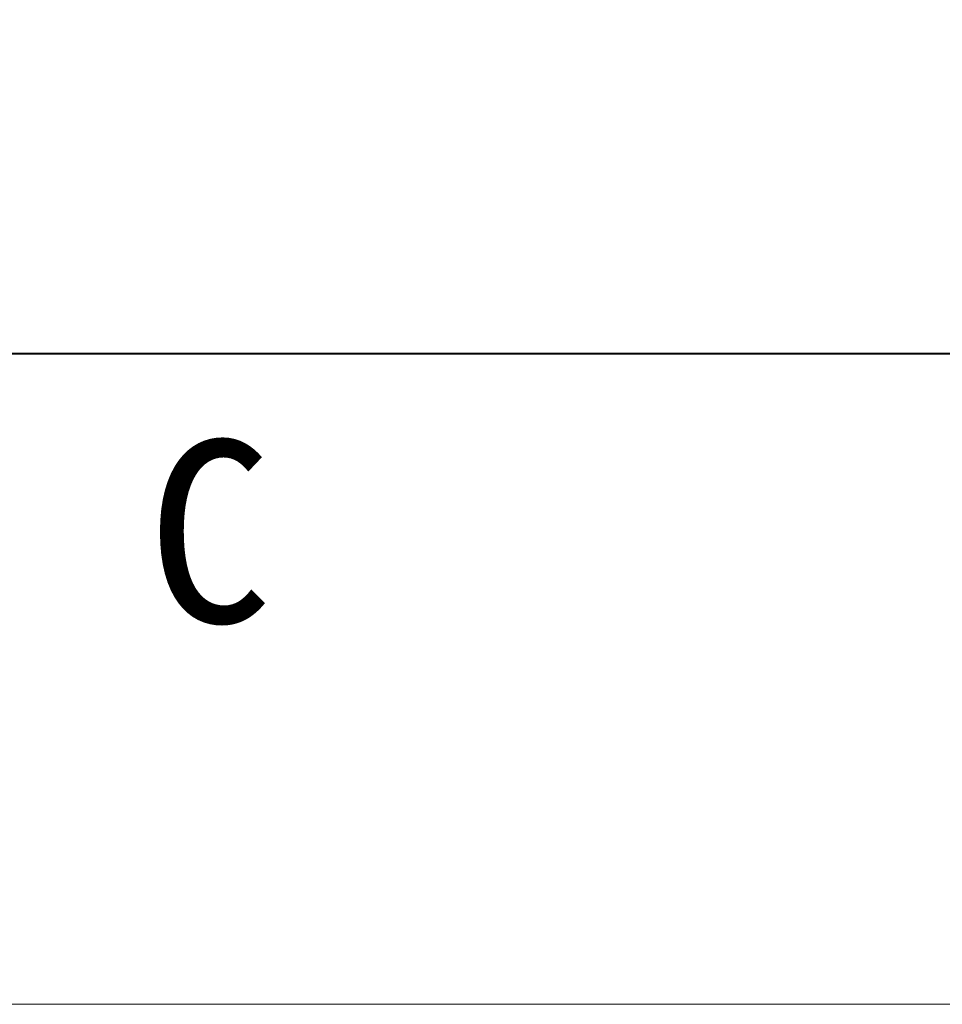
# Model space of a CAD drawing. Header units: millimetres. Extents: x 0 to 422, y 0 to 298.
# Tile 11 of 57: x 172 to 186, y 0 to 15. Entities that reach past the tile are written whole.
import ezdxf

# ---------------------------------------------------------------- set-up
doc = ezdxf.new("R2010")
doc.units = ezdxf.units.MM
doc.styles.add('ｍｓ ｐゴシック', font='msgothic.ttc')
doc.dimstyles.get("Standard").update_dxf_attribs({"dimtxt": 0.18, "dimasz": 0.18, "dimexe": 0.18, "dimexo": 0.0625, "dimgap": 0.09, "dimtad": 0, "dimtih": 1, "dimtoh": 1, "dimdec": 4, "dimzin": 0, "dimdsep": 46, "dimcen": 0.09, "dimadec": 0, "dimazin": 0, "dimtfac": 1, "dimtdec": 4, "dimtofl": 0, "dimtmove": 0, "dimatfit": 3, "dimfxl": 1, "dimtolj": 1, "dimtzin": 0, "dimarcsym": 0})

# ---------------------------------------------------------------- blocks, each defined once
blk = doc.blocks.new('*D21')
at = {"color": 7, "linetype": 'Continuous', "lineweight": 9, "transparency": 16777216}
for p, q in [((177.262, 221.373), (177.262, 238.612)), ((186.162, 221.373), (186.162, 238.612)), ((177.262, 237.612), (180.762, 237.612)), ((186.162, 237.612), (177.262, 237.612)), ((186.162, 237.612), (182.662, 237.612))]:
    blk.add_line(p, q, dxfattribs=at)
at = {"color": 7, "linetype": 'Continuous', "lineweight": 20, "transparency": 16777216}
for points in [[(179.762, 238.052, 0), (177.262, 237.612, 0), (179.762, 237.171, 0)], [(183.662, 237.171, 0), (186.162, 237.612, 0), (183.662, 238.052, 0)]]:
    blk.add_polyline3d(points, dxfattribs=at)
at = {"color": 7, "linetype": 'Continuous', "lineweight": 9, "transparency": 16777216, "style": 'ｍｓ ｐゴシック'}
for s, height, width, p in [('(', 3.199, 0.999114, (176.321, 239.113)), (')', 3.199, 1.002002, (184.47, 239.113)), ('8.9', 3.201, 1.000475, (178.295, 239.111))]:
    blk.add_text(s, height=height, dxfattribs=dict(at, width=width)).set_placement(p)

msp = doc.modelspace()

# ---------------------------------------------------------------- linework, layer by layer
at = {"color": 7, "linetype": 'Continuous', "lineweight": 40}
msp.add_line((414.5, 10), (13.5, 10), dxfattribs=at)
at = {"color": 5, "linetype": 'Continuous', "lineweight": 9, "true_color": 0x0000ff}
msp.add_line((422, 0), (0, 0), dxfattribs=at)

# ---------------------------------------------------------------- texts
at = {"color": 7, "linetype": 'Continuous', "lineweight": 9, "style": 'ｍｓ ｐゴシック', "width": 1.000296}
msp.add_text('C', height=2.8009, dxfattribs=at).set_placement((174.20283, 5.87001))

# ---------------------------------------------------------------- dimensions: what is measured, and where the dimension line sits
dim = msp.add_linear_dim(base=(0, 0), p1=(0, 0), p2=(0, 0), dimstyle='Standard')
dim.commit()
dim.dimension.update_dxf_attribs({"geometry": '*D21', "text_midpoint": (0, 0)})

doc.saveas('drawing.dxf')
